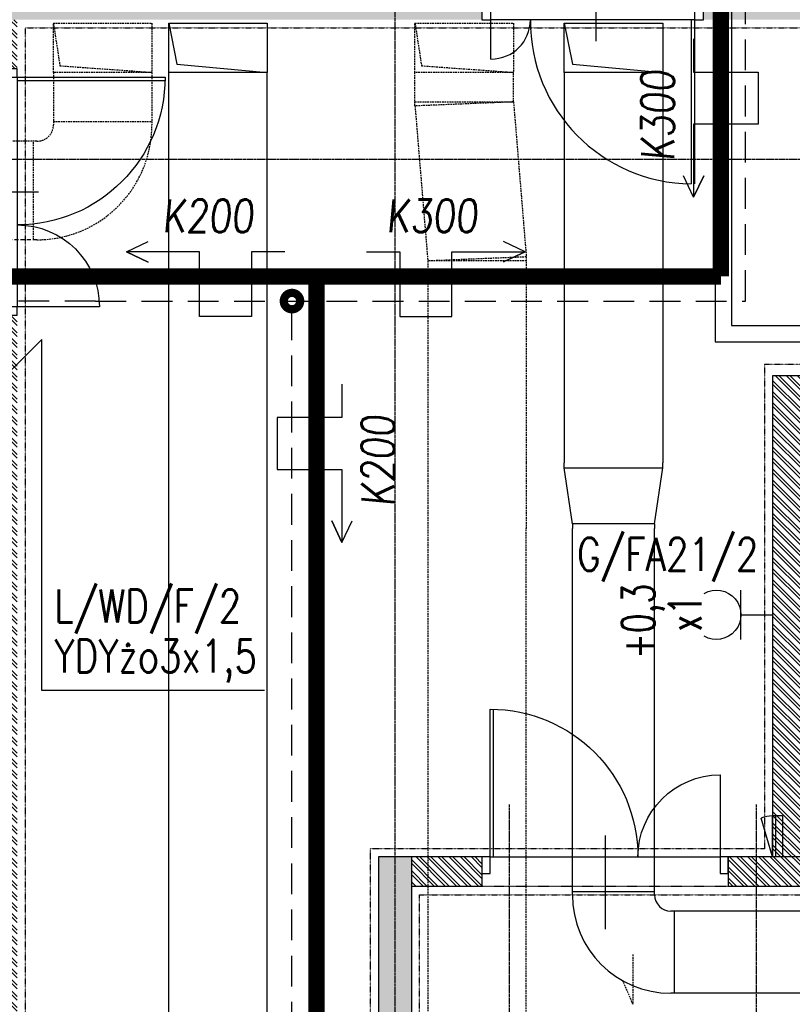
# Model space of a CAD drawing. Extents: x -7228 to 74941, y -112898 to 85621.
# Tile 97 of 256: x 52509 to 52980, y -55783 to -55184. Entities that reach past the tile are written whole.
import ezdxf
from ezdxf.enums import TextEntityAlignment as Align

# ---------------------------------------------------------------- set-up
doc = ezdxf.new("R2010")
doc.units = 0
for name, pattern in [('CENTER', [2, 1.25, -0.25, 0.25, -0.25]), ('DASHDOT', [1, 0.5, -0.25, 0, -0.25]), ('DASHED', [0.75, 0.5, -0.25]), ('DASHED2', [0.375, 0.25, -0.125]), ('DIVIDE', [31.75, 12.7, -6.35, 0, -6.35, 0, -6.35])]:
    doc.linetypes.add(name, pattern=pattern)
doc.layers.get('0').update_dxf_attribs({"color": 101, "linetype": 'CONTINUOUS'})
for name, color, linetype in [('Drz---drzwi', 5, 'CONTINUOUS'), ('E35', 6, 'CONTINUOUS'), ('E50', 3, 'CONTINUOUS'), ('E50kor', 3, 'CONTINUOUS'), ('E90kor', 6, 'CONTINUOUS'), ('Ins-co', 2, 'CONTINUOUS'), ('Ins-went', 141, 'CONTINUOUS'), ('Os-osie', 14, 'CENTER'), ('Os-osie glowne', 1, 'CENTER'), ('Sc-beton', 7, 'CONTINUOUS'), ('Sc-beton-hatch', 86, 'CONTINUOUS'), ('Sc-cegla pustak', 42, 'CONTINUOUS'), ('Sc-cegla pustak-hatch', 8, 'CONTINUOUS'), ('Sc-nadproza kon', 5, 'DASHED2'), ('Suf-widok', 8, 'CONTINUOUS')]:
    doc.layers.add(name, color=color, linetype=linetype)
doc.styles.add('ROMANS', font='romans', dxfattribs={"width": 0.85})

# ---------------------------------------------------------------- blocks, each defined once
blk = doc.blocks.new('_0630_drzwi 120 10')
at = {"ltscale": 7}
for p, q in [((5.5, 5), (5.5, 105)), ((7.5, 5), (7.5, 105)), ((65.5, 18), (65.5, -39))]:
    blk.add_line(p, q, dxfattribs=at)
for points in [[(129.5, 29), (129.5, 5)], [(5.5, 5), (129.5, 5)]]:
    blk.add_lwpolyline(points, dxfattribs=at)
for points in [[(0, -5), (5.5, -5), (5.5, 5), (0, 5)], [(129.5, -5), (135, -5), (135, 5), (129.5, 5)]]:
    blk.add_lwpolyline(points, close=True, dxfattribs=at)
for centre, radius, start, end in [((6.5, 6), 99.01, 359.42127, 89.42127), ((129.5, 5), 24, 90, 180)]:
    blk.add_arc(centre, radius, start, end, dxfattribs=at)
blk = doc.blocks.new('_dlgjlfh')
at = {"ltscale": 7}
for p, q in [((23, -75), (-34, -75)), ((10, -143), (99.98, -143)), ((10, -145), (100, -145))]:
    blk.add_line(p, q, dxfattribs=at)
for points in [[(0, -5), (0, 0), (10, 0), (10, -5)], [(0, -150), (0, -145), (10, -145), (10, -150)]]:
    blk.add_lwpolyline(points, close=True, dxfattribs=at)
for points in [[(10, -145), (10, -5)], [(60, -5), (10, -5)]]:
    blk.add_lwpolyline(points, dxfattribs=at)
for centre, radius, start, end in [((10, -5), 50, 270, 360), ((10, -145), 90, 360, 90)]:
    blk.add_arc(centre, radius, start, end)
blk = doc.blocks.new('_fkjshkjhkjh')
at = {"layer": 'Ins-went', "ltscale": 2}
for p, q in [((1792.2, 1327.92), (1792.2, 1357.92)), ((1792.2, 1357.92), (1852.2, 1357.92)), ((1852.2, 1357.92), (1852.2, 1327.92)), ((2033.05, 1327.92), (2033.05, 1357.92)), ((2033.05, 1357.92), (2093.05, 1357.92)), ((2093.05, 1357.92), (2093.05, 1327.92)), ((1852.2, 1327.92), (1792.2, 1327.92)), ((1792.2, 456.32), (1792.2, 1327.92)), ((1852.2, 456.32), (1852.2, 1327.92)), ((2093.05, 1327.92), (2033.05, 1327.92)), ((2033.05, 1327.92), (2033.05, 1090.02)), ((2093.05, 1327.92), (2093.05, 1090.02)), ((2033.1, 1087), (2033.1, 1090)), ((2033.1, 1087), (2093.1, 1087)), ((2038.1, 1053), (2033.1, 1087)), ((2088.1, 1053), (2093.1, 1087)), ((2093.1, 1087), (2093.1, 1090)), ((2088.1, 1053), (2038.1, 1053)), ((2038.1, 1053), (2038.1, 1050)), ((2038.1, 832), (2038.1, 1050)), ((2088.1, 1053), (2088.1, 1050)), ((2088.1, 832), (2088.1, 1050)), ((2038.1, 827), (2038.1, 832)), ((2038.1, 829), (2088.1, 829)), ((2088.1, 827), (2088.1, 832)), ((2103.1, 817), (2098.1, 817)), ((2100.1, 817), (2100.1, 767)), ((2509, 817), (2103.1, 817)), ((2103.1, 767), (2098.1, 767)), ((2509, 767), (2103.1, 767))]:
    blk.add_line(p, q, dxfattribs=at)
for points in [[(1792.2, 1357.92), (1797.2, 1332.92), (1852.2, 1327.92)], [(2033.05, 1357.92), (2038.05, 1332.92), (2093.05, 1327.92)]]:
    blk.add_lwpolyline(points, dxfattribs=at)
for radius in [60, 10]:
    blk.add_arc((2098.1, 827), radius, 180, 270, dxfattribs=at)
blk = doc.blocks.new('_BLKJFHKFJKHJ')
for p, q in [((0, 6), (23.71, 13.06)), ((0, 6), (25, 6)), ((0, 0), (0, 6)), ((25, 0), (25, 6)), ((0, 4), (25, 4)), ((25, 0), (0, 0)), ((25, 2), (25, 4))]:
    blk.add_line(p, q)
blk.add_arc((5, 6), 20, 0, 20.65631)
blk = doc.blocks.new('g2')
at = {"layer": 'E35'}
blk.add_line((15, 19.27), (-15, 19.27), dxfattribs=at)
blk.add_arc((0, 34.27), 15, 150, 30, dxfattribs=at)
at = {"layer": 'E50'}
blk.add_line((0, 19.27), (0, 0), dxfattribs=at)

msp = doc.modelspace()

# ---------------------------------------------------------------- hatches: boundary and pattern name
at = {"layer": 'Sc-beton-hatch'}
h = msp.add_hatch(dxfattribs=at)
h.set_pattern_fill('ANSI33', color=256, style=0)
h.paths.add_polyline_path([(51487.547, -51608.711), (51427.547, -51608.711), (51427.547, -51668.711), (51447.547, -51668.711), (51447.547, -51628.711), (51487.547, -51628.711)])
h.paths.add_polyline_path([(51822.547, -51608.711), (51722.547, -51608.711), (51722.547, -51628.711), (51762.547, -51628.711), (51762.547, -52190.711), (51782.547, -52190.711), (51782.547, -52038.711), (52169.547, -52038.711), (52169.547, -52018.711), (51782.547, -52018.711), (51782.547, -51628.711), (51822.547, -51628.711)])
h.paths.add_polyline_path([(51447.547, -51939.711), (51427.547, -51939.711), (51427.547, -52039.711), (51447.547, -52039.711)])
h.paths.add_polyline_path([(52347.547, -51608.711), (52268.547, -51608.711), (52268.547, -51628.711), (52347.547, -51628.711)])
h.paths.add_polyline_path([(52787.547, -51608.711), (52687.547, -51608.711), (52687.547, -51628.711), (52727.547, -51628.711), (52727.547, -51827.711), (52747.547, -51827.711), (52747.547, -51628.711), (52787.547, -51628.711)])
h.paths.add_polyline_path([(52807.547, -52018.711), (52747.547, -52018.711), (52747.547, -51927.711), (52727.547, -51927.711), (52727.547, -52018.711), (52599.485, -52018.711), (52599.485, -52038.711), (52807.547, -52038.711)])
h.paths.add_polyline_path([(52499.485, -52018.711), (52269.547, -52018.711), (52269.547, -52038.711), (52499.485, -52038.711)])
h.paths.add_polyline_path([(52747.547, -52350.711), (52712.547, -52350.711), (52712.547, -52385.711), (52747.547, -52385.711)])
h.paths.add_polyline_path([(53417.547, -51508.711), (53397.547, -51508.711), (53397.547, -51608.711), (53347.547, -51608.711), (53347.547, -51628.711), (53397.547, -51628.711), (53397.547, -52018.711), (52907.547, -52018.711), (52907.547, -52038.711), (53397.547, -52038.711), (53397.547, -52438.711), (53417.547, -52438.711)])
h.paths.add_polyline_path([(53439.547, -51508.711), (53419.547, -51508.711), (53419.547, -52278.711), (53439.547, -52278.711)])
h.paths.add_polyline_path([(53417.547, -52708.711), (53397.547, -52708.711), (53397.547, -52778.711), (53417.547, -52778.711)])
h.paths.add_polyline_path([(53417.547, -52858.711), (53397.547, -52858.711), (53397.547, -53008.711), (52967.547, -53008.711), (52967.547, -53028.711), (53397.547, -53028.711), (53397.547, -53068.711), (53417.547, -53068.711)])
h.paths.add_polyline_path([(53417.547, -53168.711), (53397.547, -53168.711), (53397.547, -53208.711), (53417.547, -53208.711)])
h.paths.add_polyline_path([(53417.547, -53308.711), (53397.547, -53308.711), (53397.547, -53573.711), (53417.547, -53573.711)])
h.paths.add_polyline_path([(52747.547, -53008.711), (52727.547, -53008.711), (52727.547, -53028.711), (52727.547, -53323.711), (52707.547, -53323.711), (52707.547, -53343.711), (52747.547, -53343.711)])
h.paths.add_polyline_path([(52727.547, -53008.711), (52707.547, -53008.711), (52707.547, -53028.711), (52727.547, -53028.711)], flags=16)
h.paths.add_polyline_path([(52573.547, -53323.711), (52520.547, -53323.711), (52520.547, -53028.711), (52505.547, -53028.711), (52505.547, -53323.711), (52485.547, -53323.711), (52485.547, -53343.711), (52573.547, -53343.711)])
h.paths.add_polyline_path([(52573.547, -53008.711), (52485.547, -53008.711), (52485.547, -53028.711), (52573.547, -53028.711)])
h.paths.add_polyline_path([(52351.547, -53008.711), (52298.547, -53008.711), (52298.547, -53028.711), (52351.547, -53028.711)], flags=17)
h.paths.add_polyline_path([(52298.547, -53008.711), (51987.547, -53008.711), (51987.547, -52350.711), (51900.047, -52350.711), (51900.047, -52370.711), (51967.547, -52370.711), (51967.547, -53008.711), (51447.547, -53008.711), (51447.547, -52968.711), (51427.547, -52968.711), (51427.547, -53068.711), (51447.547, -53068.711), (51447.547, -53028.711), (51967.547, -53028.711), (51967.547, -53538.711), (51987.547, -53538.711), (51987.547, -53028.711), (52278.547, -53028.711), (52278.547, -53343.711), (52298.547, -53343.711), (52351.547, -53343.711), (52351.547, -53323.711), (52298.547, -53323.711)])
h.paths.add_polyline_path([(51800.047, -52350.711), (51782.547, -52350.711), (51782.547, -52345.711), (51762.547, -52345.711), (51762.547, -52350.711), (51447.547, -52350.711), (51447.547, -52330.711), (51427.547, -52330.711), (51427.547, -52568.711), (51447.547, -52568.711), (51447.547, -52370.711), (51800.047, -52370.711)])
h.paths.add_polyline_path([(51447.547, -52718.711), (51427.547, -52718.711), (51427.547, -52818.711), (51447.547, -52818.711)])
h.paths.add_polyline_path([(51447.547, -53218.711), (51427.547, -53218.711), (51427.547, -53415.711), (51447.547, -53415.711)], flags=17)
h.paths.add_polyline_path([(51447.547, -53505.711), (51427.547, -53505.711), (51427.547, -53548.711), (51447.547, -53548.711)])
h.paths.add_polyline_path([(52024.547, -53758.711), (51447.547, -53758.711), (51447.547, -53698.711), (51427.547, -53698.711), (51427.547, -53778.711), (52024.547, -53778.711)])
h.paths.add_polyline_path([(52787.547, -53758.711), (52174.547, -53758.711), (52174.547, -53778.711), (52727.547, -53778.711), (52727.547, -54010.711), (52747.547, -54010.711), (52747.547, -53778.711), (52787.547, -53778.711)])
h.paths.add_polyline_path([(53025.547, -53758.711), (52922.547, -53758.711), (52922.547, -53778.711), (53025.547, -53778.711)])
h.paths.add_polyline_path([(53244.547, -53758.711), (53150.547, -53758.711), (53150.547, -53778.711), (53244.547, -53778.711)])
h.paths.add_polyline_path([(53417.547, -53723.711), (53397.547, -53723.711), (53397.547, -53758.711), (53349.547, -53758.711), (53349.547, -53778.711), (53397.547, -53778.711), (53397.547, -54383.711), (53417.547, -54383.711)])
h.paths.add_polyline_path([(52747.547, -54110.711), (52727.547, -54110.711), (52727.547, -54305.711), (52747.547, -54305.711)])
h.paths.add_polyline_path([(52747.547, -54405.711), (52727.547, -54405.711), (52727.547, -54508.711), (52314.153, -54508.711, -0.1551034), (52317.392, -54518.903, -0.1483474), (52314.417, -54528.711), (52727.547, -54528.711), (52727.547, -54588.711), (52747.547, -54588.711)])
h.paths.add_polyline_path([(52314.153, -54508.711), (52312.287, -54508.711), (52312.287, -54528.711), (52314.417, -54528.711, 0.1483474), (52317.392, -54518.903, 0.1551034)])
h.paths.add_polyline_path([(52287.287, -54508.711), (52285.327, -54508.711, 0.1551034), (52282.087, -54518.903, 0.1483474), (52285.062, -54528.711), (52287.287, -54528.711)])
h.paths.add_polyline_path([(52285.327, -54508.711), (52218.547, -54508.711), (52218.547, -54528.711), (52285.062, -54528.711, -0.1483474), (52282.087, -54518.903, -0.1551034)])
h.paths.add_polyline_path([(51997.547, -54508.711), (51987.547, -54508.711), (51947.547, -54508.711), (51947.547, -54533.711), (51987.547, -54533.711), (51997.547, -54533.711)])
h.paths.add_polyline_path([(51507.547, -54508.711), (51427.547, -54508.711), (51427.547, -54528.711), (51507.547, -54528.711)])
h.paths.add_polyline_path([(51547.547, -55013.711), (51527.547, -55013.711), (51527.547, -55046.711), (51547.547, -55046.711)])
h.paths.add_polyline_path([(52790.547, -55158.711), (52747.547, -55158.711), (52747.547, -55068.711), (52727.547, -55068.711), (52727.547, -55158.711), (51547.547, -55158.711), (51547.547, -55143.711), (51527.547, -55143.711), (51527.547, -55158.711), (51287.547, -55158.711), (51287.547, -55183.711), (52790.547, -55183.711)])
h.paths.add_polyline_path([(51237.547, -55158.711), (51187.547, -55158.711), (51187.547, -55183.711), (51237.547, -55183.711)])
h.paths.add_polyline_path([(51137.547, -55158.711), (51087.547, -55158.711), (51087.547, -55183.711), (51137.547, -55183.711)])
h.paths.add_polyline_path([(51037.547, -55158.711), (50987.547, -55158.711), (50987.547, -55183.711), (51037.547, -55183.711)])
h.paths.add_polyline_path([(50937.547, -55158.711), (50897.547, -55158.711), (50897.547, -56065.711), (50997.547, -56065.711), (50997.547, -56080.711), (51017.547, -56080.711), (51017.547, -56045.711), (50917.547, -56045.711), (50917.547, -55183.711), (50937.547, -55183.711)])
h.paths.add_polyline_path([(51602.547, -56198.711), (51017.547, -56198.711), (51017.547, -56180.711), (50997.547, -56180.711), (50997.547, -56198.711), (50797.547, -56198.711), (50797.547, -56553.711), (51527.547, -56553.711), (51527.547, -56593.711), (51547.547, -56593.711), (51547.547, -56553.711), (51599.547, -56553.711), (51599.547, -56533.711), (51547.547, -56533.711), (51547.547, -56378.711), (51527.547, -56378.711), (51527.547, -56533.711), (50817.547, -56533.711), (50817.547, -56218.711), (51527.547, -56218.711), (51527.547, -56228.711), (51547.547, -56228.711), (51547.547, -56218.711), (51602.547, -56218.711)])
h.paths.add_polyline_path([(52327.547, -56533.711), (51827.547, -56533.711), (51827.547, -56445.711), (51807.547, -56445.711), (51807.547, -56533.711), (51754.547, -56533.711), (51754.547, -56553.711), (51807.547, -56553.711), (51807.547, -56593.711), (51827.547, -56593.711), (51827.547, -56553.711), (52327.547, -56553.711)])
h.paths.add_polyline_path([(52507.547, -56198.711), (51752.547, -56198.711), (51752.547, -56218.711), (52507.547, -56218.711)])
h.paths.add_polyline_path([(52794.547, -56533.711), (52747.547, -56533.711), (52747.547, -56419.211), (52727.547, -56419.211), (52727.547, -56533.711), (52607.547, -56533.711), (52607.547, -56553.711), (52794.547, -56553.711)])
h.paths.add_polyline_path([(52819.547, -56528.711), (52794.547, -56528.711), (52794.547, -56553.711), (52819.547, -56553.711)])
h.paths.add_polyline_path([(52747.547, -55693.711), (52727.547, -55693.711), (52727.547, -56289.211), (52747.547, -56289.211)])
h.paths.add_polyline_path([(52970.047, -56528.711), (52945.047, -56528.711), (52945.047, -56553.711), (52970.047, -56553.711)])
h.paths.add_polyline_path([(53120.047, -56528.711), (53095.047, -56528.711), (53095.047, -56553.711), (53120.047, -56553.711)])
h.paths.add_polyline_path([(53270.047, -56528.711), (53245.047, -56528.711), (53245.047, -56553.711), (53270.047, -56553.711)])
h.paths.add_polyline_path([(53382.547, -56533.711), (53337.547, -56533.711), (53337.547, -56553.711), (53382.547, -56553.711)])
h.paths.add_polyline_path([(53417.547, -56518.711), (53382.547, -56518.711), (53382.547, -56553.711), (53417.547, -56553.711)])
h.paths.add_polyline_path([(53417.547, -56456.711), (53397.547, -56456.711), (53397.547, -56518.711), (53417.547, -56518.711)])
h.paths.add_polyline_path([(53417.547, -56381.211), (53392.547, -56381.211), (53392.547, -56406.211), (53417.547, -56406.211)])
h.paths.add_polyline_path([(53417.547, -56231.211), (53392.547, -56231.211), (53392.547, -56256.211), (53417.547, -56256.211)])
h.paths.add_polyline_path([(53417.547, -56081.211), (53392.547, -56081.211), (53392.547, -56106.211), (53417.547, -56106.211)])
h.paths.add_polyline_path([(53417.547, -55931.211), (53392.547, -55931.211), (53392.547, -55956.211), (53417.547, -55956.211)])
h.paths.add_polyline_path([(53417.547, -55806.211), (53397.547, -55806.211), (53397.547, -55826.211), (53417.547, -55826.211)])
h.paths.add_polyline_path([(53417.547, -55781.211), (53392.547, -55781.211), (53392.547, -55806.211), (53417.547, -55806.211)])
h.paths.add_polyline_path([(53417.547, -55598.711), (53397.547, -55598.711), (53397.547, -55781.211), (53417.547, -55781.211)])
h.paths.add_polyline_path([(53417.547, -55398.711), (53382.547, -55398.711), (53382.547, -55363.711), (53362.547, -55363.711), (53362.547, -55418.711), (53397.547, -55418.711), (53397.547, -55448.711), (53417.547, -55448.711)])
h.paths.add_polyline_path([(53382.547, -55103.211), (53362.547, -55103.211), (53362.547, -55158.711), (52925.547, -55158.711), (52925.547, -55183.711), (53362.547, -55183.711), (53362.547, -55213.711), (53382.547, -55213.711), (53382.547, -55183.711)])
h.paths.add_polyline_path([(52747.547, -54693.711), (52727.547, -54693.711), (52727.547, -54918.711), (52747.547, -54918.711)])
h.paths.add_polyline_path([(53382.547, -54696.711), (53417.547, -54696.711), (53417.547, -54653.711), (53397.547, -54653.711), (53397.547, -54676.711), (53362.547, -54676.711), (53362.547, -54983.211), (53382.547, -54983.211)])
h.paths.add_polyline_path([(53417.547, -54483.711), (53397.547, -54483.711), (53397.547, -54553.711), (53417.547, -54553.711)])
at = {"layer": 'Sc-cegla pustak-hatch'}
h = msp.add_hatch(dxfattribs=at)
h.set_pattern_fill('ANSI32', color=256, scale=0.5, angle=90, style=0)
h.paths.add_polyline_path([(51447.547, -52310.711), (51427.547, -52310.711), (51427.547, -52330.711), (51447.547, -52330.711)])
h.paths.add_polyline_path([(52347.547, -51628.711), (52329.547, -51628.711), (52329.547, -51827.711), (52347.547, -51827.711)])
h.paths.add_polyline_path([(52472.547, -51947.711), (52347.547, -51947.711), (52347.547, -51927.711), (52329.547, -51927.711), (52329.547, -52018.711), (52347.547, -52018.711), (52347.547, -51965.711), (52454.547, -51965.711), (52454.547, -52018.711), (52472.547, -52018.711)])
h.paths.add_polyline_path([(53066.547, -52038.711), (53048.547, -52038.711), (53048.547, -52090.711), (52985.547, -52090.711), (52985.547, -52038.711), (52967.547, -52038.711), (52967.547, -52113.711), (52985.547, -52113.711), (52985.547, -52108.711), (53066.547, -52108.711)])
h.paths.add_polyline_path([(52985.547, -52213.711), (52967.547, -52213.711), (52967.547, -52888.711), (52985.547, -52888.711), (52985.547, -52758.711), (53397.547, -52758.711), (53397.547, -52740.711), (52985.547, -52740.711)])
h.paths.add_polyline_path([(52985.547, -53028.711), (52967.547, -53028.711), (52967.547, -53108.711), (52985.547, -53108.711)])
h.paths.add_polyline_path([(52985.547, -52988.711), (52967.547, -52988.711), (52967.547, -53008.711), (52985.547, -53008.711)])
h.paths.add_polyline_path([(52985.547, -53208.711), (52967.547, -53208.711), (52967.547, -53538.711), (52985.547, -53538.711), (52985.547, -53511.711), (53067.547, -53511.711), (53067.547, -53519.711), (53059.547, -53519.711), (53059.547, -53538.711), (53397.547, -53538.711), (53397.547, -53520.711), (53077.547, -53520.711), (53077.547, -53493.711), (52985.547, -53493.711)])
h.paths.add_polyline_path([(52296.547, -53510.711), (52278.547, -53510.711), (52278.547, -53520.711), (52095.547, -53520.711), (52095.547, -53252.711), (52077.547, -53252.711), (52077.547, -53520.711), (51987.547, -53520.711), (51987.547, -53538.711), (52278.547, -53538.711), (52278.547, -53581.211), (52296.547, -53581.211)])
h.paths.add_polyline_path([(52296.547, -53343.711), (52278.547, -53343.711), (52278.547, -53410.711), (52296.547, -53410.711)])
h.paths.add_polyline_path([(51967.547, -53520.711), (51942.547, -53520.711), (51942.547, -53538.711), (51967.547, -53538.711)])
h.paths.add_polyline_path([(51842.547, -53520.711), (51447.547, -53520.711), (51447.547, -53538.711), (51842.547, -53538.711)])
h.paths.add_polyline_path([(51445.547, -53778.711), (51427.547, -53778.711), (51427.547, -53898.711), (51445.547, -53898.711)])
h.paths.add_polyline_path([(51445.547, -54048.711), (51427.547, -54048.711), (51427.547, -54113.711), (51445.547, -54113.711)])
h.paths.add_polyline_path([(51445.547, -54263.711), (51427.547, -54263.711), (51427.547, -54328.711), (51445.547, -54328.711)])
h.paths.add_polyline_path([(51445.547, -54478.711), (51427.547, -54478.711), (51427.547, -54508.711), (51445.547, -54508.711)])
h.paths.add_polyline_path([(51445.547, -54528.711), (51427.547, -54528.711), (51427.547, -54543.711), (51445.547, -54543.711)])
h.paths.add_polyline_path([(51445.547, -54693.711), (51427.547, -54693.711), (51427.547, -54758.711), (51445.547, -54758.711)])
h.paths.add_polyline_path([(51445.547, -54908.711), (51427.547, -54908.711), (51427.547, -55031.711), (51527.547, -55031.711), (51527.547, -55013.711), (51445.547, -55013.711)])
h.paths.add_polyline_path([(52352.547, -54886.711), (52296.547, -54886.711), (52296.547, -54536.264, -0.2026768), (52285.062, -54528.711), (52278.547, -54528.711), (52278.547, -54904.711), (52352.547, -54904.711)])
h.paths.add_polyline_path([(52727.547, -54886.711), (52527.547, -54886.711), (52527.547, -54528.711), (52509.547, -54528.711), (52509.547, -54886.711), (52452.547, -54886.711), (52452.547, -54904.711), (52727.547, -54904.711)])
h.paths.add_polyline_path([(52727.547, -54210.711), (52369.547, -54210.711), (52369.547, -54127.711), (52296.547, -54127.711), (52296.547, -53778.711), (52278.547, -53778.711), (52278.547, -54508.711), (52285.327, -54508.711, -0.1958107), (52296.547, -54501.541), (52296.547, -54145.711), (52351.547, -54145.711), (52351.547, -54508.711), (52369.547, -54508.711), (52369.547, -54228.711), (52727.547, -54228.711)])
h.paths.add_polyline_path([(52296.547, -54501.541, 0.1514484), (52287.287, -54506.391), (52296.547, -54506.391)], flags=17)
h.paths.add_polyline_path([(52296.547, -54506.391), (52287.287, -54506.391), (52287.287, -54508.711), (52296.547, -54508.711)], flags=17)
h.paths.add_polyline_path([(52507.547, -55183.711), (52489.547, -55183.711), (52489.547, -55213.711), (52507.547, -55213.711)])
h.paths.add_polyline_path([(52507.547, -55363.711), (52489.547, -55363.711), (52489.547, -56198.711), (52507.547, -56198.711)])
h.paths.add_polyline_path([(52790.547, -55693.711), (52747.547, -55693.711), (52747.547, -55711.711), (52790.547, -55711.711)])
h.paths.add_polyline_path([(53197.547, -55693.711), (52985.547, -55693.711), (52967.547, -55693.711), (52940.547, -55693.711), (52940.547, -55711.711), (53197.547, -55711.711)])
h.paths.add_polyline_path([(52985.547, -55418.711), (53207.547, -55418.711), (53207.547, -55400.711), (52967.547, -55400.711), (52967.547, -55693.711), (52985.547, -55693.711)])
h.paths.add_polyline_path([(53362.547, -55400.711), (53307.547, -55400.711), (53307.547, -55418.711), (53362.547, -55418.711)])
h.paths.add_polyline_path([(52985.547, -55018.711), (52967.547, -55018.711), (52967.547, -55158.711), (52985.547, -55158.711)])
h.paths.add_polyline_path([(52985.547, -54694.711), (53362.547, -54694.711), (53362.547, -54676.711), (52985.547, -54676.711), (52985.547, -54405.711), (52967.547, -54405.711), (52967.547, -54918.711), (52985.547, -54918.711)])
h.paths.add_polyline_path([(53397.547, -54210.711), (53012.547, -54210.711), (53012.547, -54118.711), (52985.547, -54118.711), (52985.547, -54096.711), (52967.547, -54096.711), (52967.547, -54136.711), (52994.547, -54136.711), (52994.547, -54210.711), (52967.547, -54210.711), (52967.547, -54305.711), (52985.547, -54305.711), (52985.547, -54228.711), (53397.547, -54228.711)])
h.paths.add_polyline_path([(52985.547, -53778.711), (52967.547, -53778.711), (52967.547, -54006.711), (52985.547, -54006.711)])
h.paths.add_polyline_path([(52296.547, -53716.211), (52278.547, -53716.211), (52278.547, -53758.711), (52296.547, -53758.711)])

# ---------------------------------------------------------------- linework, layer by layer
at = {"layer": 'E35'}
for p, q in [((52385.797, -55515.162), (52522.5, -55378.459)), ((52522.5, -55592.247), (52522.5, -55378.459)), ((52658.059, -55592.247), (52522.5, -55592.247))]:
    msp.add_line(p, q, dxfattribs=at)
at = {"layer": 'E50kor', "linetype": 'DASHED2', "ltscale": 75}
for p, q in [((52951.076, -55355.101), (52951.076, -52048.266)), ((52555.162, -55355.101), (51057.785, -55355.101)), ((52555.162, -55355.101), (52951.076, -55355.101)), ((52674.838, -56250.713), (52674.838, -55350.101))]:
    msp.add_line(p, q, dxfattribs=at)
at = {"layer": 'E50kor', "const_width": 10}
for points in [[(52936.076, -55340.101), (52936.076, -52063.266)], [(52555.162, -55340.101), (51057.785, -55340.101)], [(52555.162, -55340.101), (52936.076, -55340.101)], [(52555.162, -55340.101), (52936.076, -55340.101)], [(52689.838, -56265.713), (52689.838, -55340.101)]]:
    msp.add_lwpolyline(points, dxfattribs=at)
at = {"layer": 'E50kor', "linetype": 'DASHED2', "const_width": 10}
msp.add_lwpolyline([(52672.338, -55355.101, 1), (52677.338, -55355.101, 1)], format="xyb", close=True, dxfattribs=at)
at = {"layer": 'E90kor', "ltscale": 15}
for points in [[(52919.425, -55195.408), (52919.425, -55215.733), (52958.833, -55215.733), (52958.833, -55247.347), (52919.425, -55247.347), (52919.425, -55291.9), (52925.665, -55278.736), (52919.425, -55291.9), (52913.185, -55278.736)], [(52670.544, -55325.073), (52650.219, -55325.073), (52650.219, -55364.481), (52618.605, -55364.481), (52618.605, -55325.073), (52574.052, -55325.073), (52587.217, -55331.313), (52574.052, -55325.073), (52587.217, -55318.833)], [(52720.279, -55325.032), (52740.604, -55325.032), (52740.604, -55364.44), (52772.217, -55364.44), (52772.217, -55325.032), (52816.77, -55325.032), (52803.606, -55331.272), (52816.77, -55325.032), (52803.606, -55318.792)], [(52705.294, -55405.678), (52705.294, -55426.003), (52665.886, -55426.003), (52665.886, -55457.616), (52705.294, -55457.616), (52705.294, -55502.169), (52699.054, -55489.005), (52705.294, -55502.169), (52711.534, -55489.005)]]:
    msp.add_lwpolyline(points, dxfattribs=at)
at = {"layer": 'Ins-co'}
for p, q in [((52932.547, -54086.7), (52932.547, -55379.984)), ((52932.547, -55379.984), (53065.955, -55379.984))]:
    msp.add_line(p, q, dxfattribs=at)
at = {"layer": 'Ins-co', "linetype": 'DASHED', "ltscale": 0.5}
for p, q in [((52942.547, -54589.345), (52942.547, -55369.984)), ((52942.547, -55369.984), (53076.485, -55369.984))]:
    msp.add_line(p, q, dxfattribs=at)
at = {"layer": 'Ins-went', "linetype": 'DASHED', "ltscale": 2}
for p, q in [((52529.518, -55215.788), (52529.518, -55185.788)), ((52529.518, -55185.788), (52589.518, -55185.788)), ((52589.518, -55185.788), (52589.518, -55215.788)), ((52749.757, -55215.788), (52749.757, -55185.788)), ((52749.757, -55185.788), (52809.757, -55185.788)), ((52809.757, -55185.788), (52809.757, -55215.788)), ((52589.518, -55215.788), (52529.518, -55215.788)), ((52529.518, -55215.788), (52529.518, -55247.788)), ((52589.518, -55215.788), (52589.518, -55247.788)), ((52809.757, -55215.788), (52749.757, -55215.788)), ((52749.757, -55233.788), (52809.757, -55233.788)), ((52809.757, -55233.788), (52749.757, -55236.261)), ((52809.757, -55233.788), (52817.557, -55328.214)), ((52749.757, -55236.261), (52757.557, -55330.688)), ((52529.518, -55245.788), (52589.518, -55245.788)), ((52517.518, -55317.788), (52517.518, -55257.788)), ((52757.547, -55330.688), (52757.547, -56108.474)), ((52817.557, -55328.214), (52757.557, -55330.688)), ((52817.557, -55330.688), (52757.557, -55330.688)), ((52817.557, -55328.214), (52817.547, -55453.656, -3580)), ((52817.547, -55453.698), (52817.547, -55493.698)), ((52817.547, -55852.298), (52817.547, -55493.698))]:
    msp.add_line(p, q, dxfattribs=at)
at = {"layer": 'Ins-went', "linetype": 'DASHED', "ltscale": 5}
msp.add_line((52519.518, -55317.788), (51517.284, -55317.788, -3580), dxfattribs=at)
at = {"layer": 'Ins-went', "linetype": 'DASHED', "ltscale": 2}
for points in [[(52529.518, -55185.788), (52533.518, -55211.788), (52589.518, -55215.788)], [(52749.757, -55185.788), (52753.757, -55211.788), (52809.757, -55215.788)], [(52749.757, -55236.261), (52749.757, -55215.788)], [(52809.757, -55233.788), (52809.757, -55215.788)], [(52519.518, -55257.788), (52301.118, -55257.788)], [(52882.502, -55753.21), (52882.502, -55783.448), (52876.479, -55769.434)]]:
    msp.add_lwpolyline(points, dxfattribs=at)
for radius in [10, 70]:
    msp.add_arc((52519.518, -55247.788), radius, 270, 0, dxfattribs=at)
at = {"layer": 'Os-osie'}
for points in [[(52807.047, -55661.711), (52807.047, -56703.711)], [(52957.547, -55661.711), (52957.547, -56703.711)]]:
    msp.add_lwpolyline(points, dxfattribs=at)
at = {"layer": 'Os-osie glowne'}
for points in [[(52737.547, -51086.711), (52737.547, -57063.711)], [(50525.547, -55268.711), (62792.547, -55268.711)]]:
    msp.add_lwpolyline(points, dxfattribs=at)
at = {"layer": 'Sc-beton'}
for points in [[(52727.547, -55693.711), (52727.547, -56289.211)], [(52747.547, -55693.711), (52727.547, -55693.711)], [(52747.547, -55693.711), (52747.547, -56289.211)]]:
    msp.add_lwpolyline(points, dxfattribs=at)
at = {"layer": 'Sc-cegla pustak'}
for points in [[(52967.547, -55400.711), (52967.547, -55693.711)], [(53207.547, -55400.711), (52967.547, -55400.711)], [(52790.547, -55693.711), (52747.547, -55693.711)], [(52790.547, -55693.711), (52790.547, -55711.711)], [(52940.547, -55693.711), (52940.547, -55711.711)], [(52967.547, -55693.711), (52940.547, -55693.711)], [(52985.547, -55693.711), (52967.547, -55693.711)], [(52790.547, -55711.711), (52747.547, -55711.711)], [(53197.547, -55711.711), (52940.547, -55711.711)]]:
    msp.add_lwpolyline(points, dxfattribs=at)
at = {"layer": 'Sc-nadproza kon', "linetype": 'DASHDOT', "ltscale": 0.5}
msp.add_lwpolyline([(52940.547, -55711.711), (52790.547, -55711.711)], dxfattribs=at)
at = {"layer": 'Suf-widok', "linetype": 'DIVIDE', "ltscale": 0.02}
msp.add_lwpolyline([(51552.547, -56383.711), (51552.547, -56223.711), (52512.547, -56223.711), (52512.547, -55188.711), (53359.547, -55188.711), (53359.547, -55393.711), (52962.547, -55393.711), (52962.547, -55688.711), (52722.547, -55688.711), (52722.547, -56528.711), (51832.547, -56528.711), (51832.547, -56440.711), (51802.547, -56440.711), (51802.547, -56528.711), (51579.547, -56528.711), (51579.547, -56383.711)], close=True, dxfattribs=at)
msp.add_lwpolyline([(52752.547, -56528.711), (52752.547, -55716.711), (53392.547, -55716.711), (53392.547, -55776.211), (53387.547, -55776.211), (53387.547, -55811.211)], dxfattribs=at)

# ---------------------------------------------------------------- block references
msp.add_blockref('_fkjshkjhkjh', (50807.547, -56543.711))
at = {"layer": 'Drz---drzwi'}
for name, p, rotation in [('_0630_drzwi 120 10', (52925.547, -55178.711), 179.9999999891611), ('_BLKJFHKFJKHJ', (52973.547, -55693.711), 90)]:
    msp.add_blockref(name, p, dxfattribs=dict(at, rotation=rotation))
at = {"layer": 'Drz---drzwi', "xscale": -1}
for p, rotation in [((52497.547, -55363.711), 180), ((52940.547, -55703.711), 270)]:
    msp.add_blockref('_dlgjlfh', p, dxfattribs=dict(at, rotation=rotation))
at = {"layer": 'E35', "xscale": -1, "rotation": 90.00000000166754}
msp.add_blockref('g2', (52967.547, -55546.211), dxfattribs=at)

# ---------------------------------------------------------------- texts
at = {"layer": 'E35', "style": 'ROMANS', "width": 0.8}
msp.add_text('G/FA21/2', height=20, dxfattribs=at).set_placement((52903.648, -55510.754), align=Align.MIDDLE)
for s, p in [('L/WD/F/2', (52530.121, -55550.839)), ('YDYżo3x1,5', (52530.121, -55581.297))]:
    msp.add_text(s, height=20, dxfattribs=at).set_placement(p)
at = {"layer": 'E35', "style": 'ROMANS', "width": 0.7}
for s, p in [('+0,3', (52888.725, -55550.163)), ('x1', (52914.215, -55545.279))]:
    msp.add_text(s, height=20, rotation=90, dxfattribs=at).set_placement(p, align=Align.MIDDLE)
at = {"layer": 'E90kor', "ltscale": 15, "style": 'ROMANS', "oblique": 5, "width": 0.8}
for s, rotation, p in [('K300', 90, (52907.556, -55269.997)), ('K200', 360, (52595.955, -55313.204)), ('K200', 90, (52737.163, -55480.266))]:
    msp.add_text(s, height=20, rotation=rotation, dxfattribs=at).set_placement(p)
msp.add_text('K300', height=20, dxfattribs=at).set_placement((52732.391, -55313.162))

doc.saveas('drawing.dxf')
